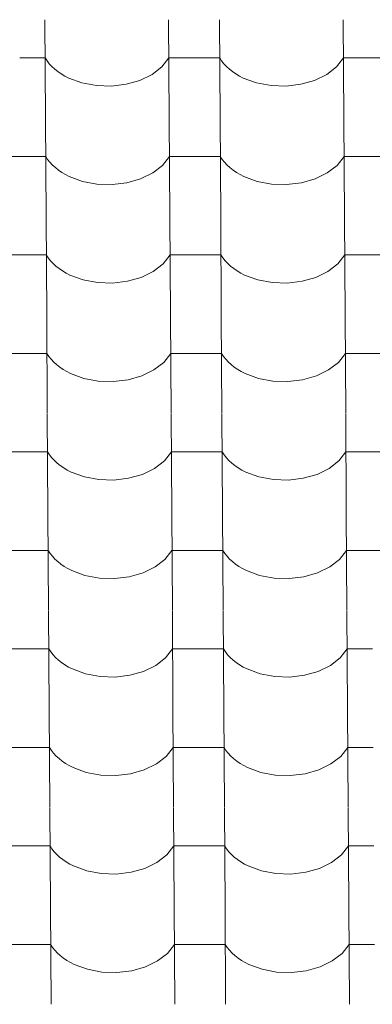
# Model space of a CAD drawing. Header units: millimetres. Extents: x -29001 to 109416, y -1251 to 13451.
# Tile 16 of 163: x -19320 to -18987, y 8381 to 9311. Entities that reach past the tile are written whole.
import ezdxf

# ---------------------------------------------------------------- set-up
doc = ezdxf.new("R2010")
doc.units = ezdxf.units.MM
doc.header["$MEASUREMENT"] = 0
doc.layers.add('POHLED JIŽNÍ_1_Konstrukce - nosné', color=7, linetype='Continuous')
doc.layers.add('POHLED JIŽNÍ_1_Nové_Výplně - Povrchové', color=7, linetype='Continuous')

# ---------------------------------------------------------------- blocks, each defined once
blk = doc.blocks.new('*X1', base_point=(-31394.74, -25864.88))
at = {"layer": 'POHLED JIŽNÍ_1_Nové_Výplně - Povrchové', "color": 21, "linetype": 'Continuous', "lineweight": 20, "true_color": 0xffaaaa}
for p, q in [((-19296.36, 9311.13), (-19295.78, 9218.45)), ((-19179.4, 9311.13), (-19178.82, 9218.45)), ((-19131.37, 9311.13), (-19130.79, 9218.45)), ((-19014.4, 9311.13), (-19013.82, 9218.45)), ((-19296.14, 9274.97), (-19320.16, 9274.97)), ((-19296.14, 9274.97), (-19294.3, 9272.18)), ((-19294.3, 9272.18), (-19292.16, 9269.48)), ((-19185.79, 9266.59), (-19179.17, 9274.97)), ((-19155.16, 9274.97), (-19179.17, 9274.97)), ((-19131.14, 9274.97), (-19155.16, 9274.97)), ((-19131.14, 9274.97), (-19129.3, 9272.18)), ((-19129.3, 9272.18), (-19127.16, 9269.48)), ((-19020.79, 9266.59), (-19014.18, 9274.97)), ((-18990.16, 9274.97), (-19014.18, 9274.97)), ((-18966.14, 9274.97), (-18990.16, 9274.97)), ((-19292.16, 9269.48), (-19289.73, 9266.9)), ((-19289.73, 9266.9), (-19287.04, 9264.43)), ((-19287.04, 9264.43), (-19284.08, 9262.1)), ((-19284.08, 9262.1), (-19280.88, 9259.93)), ((-19195.06, 9259.41), (-19185.79, 9266.59)), ((-19127.16, 9269.48), (-19124.74, 9266.9)), ((-19124.74, 9266.9), (-19122.04, 9264.43)), ((-19122.04, 9264.43), (-19119.09, 9262.1)), ((-19119.09, 9262.1), (-19115.89, 9259.93)), ((-19030.06, 9259.41), (-19020.79, 9266.59)), ((-19280.88, 9259.93), (-19277.46, 9257.91)), ((-19277.46, 9257.91), (-19273.83, 9256.06)), ((-19273.83, 9256.06), (-19261.35, 9251.49)), ((-19261.35, 9251.49), (-19247.68, 9248.9)), ((-19219.53, 9250.1), (-19206.5, 9253.82)), ((-19206.5, 9253.82), (-19195.06, 9259.41)), ((-19115.89, 9259.93), (-19112.46, 9257.91)), ((-19112.46, 9257.91), (-19108.83, 9256.06)), ((-19108.83, 9256.06), (-19096.36, 9251.49)), ((-19096.36, 9251.49), (-19082.68, 9248.9)), ((-19054.54, 9250.1), (-19041.5, 9253.82)), ((-19041.5, 9253.82), (-19030.06, 9259.41)), ((-19247.68, 9248.9), (-19233.5, 9248.43)), ((-19233.5, 9248.43), (-19219.53, 9250.1)), ((-19082.68, 9248.9), (-19068.5, 9248.43)), ((-19068.5, 9248.43), (-19054.54, 9250.1)), ((-19295.78, 9218.12), (-19295.2, 9125.44)), ((-19178.82, 9218.12), (-19178.24, 9125.44)), ((-19130.78, 9218.12), (-19130.21, 9125.44)), ((-19013.82, 9218.12), (-19013.24, 9125.44)), ((-19319.57, 9181.96), (-19343.59, 9181.96)), ((-19295.56, 9181.96), (-19319.57, 9181.96)), ((-19295.56, 9181.96), (-19293.71, 9179.17)), ((-19293.71, 9179.17), (-19291.58, 9176.47)), ((-19185.21, 9173.58), (-19178.59, 9181.96)), ((-19154.58, 9181.96), (-19178.59, 9181.96)), ((-19130.56, 9181.96), (-19154.58, 9181.96)), ((-19130.56, 9181.96), (-19128.72, 9179.17)), ((-19128.72, 9179.17), (-19126.58, 9176.47)), ((-19020.21, 9173.58), (-19013.6, 9181.96)), ((-18989.58, 9181.96), (-19013.6, 9181.96)), ((-18965.56, 9181.96), (-18989.58, 9181.96)), ((-19291.58, 9176.47), (-19289.15, 9173.89)), ((-19289.15, 9173.89), (-19286.46, 9171.42)), ((-19286.46, 9171.42), (-19283.5, 9169.1)), ((-19283.5, 9169.1), (-19280.3, 9166.92)), ((-19194.47, 9166.4), (-19185.21, 9173.58)), ((-19126.58, 9176.47), (-19124.16, 9173.89)), ((-19124.16, 9173.89), (-19121.46, 9171.42)), ((-19121.46, 9171.42), (-19118.5, 9169.1)), ((-19118.5, 9169.1), (-19115.31, 9166.92)), ((-19029.48, 9166.4), (-19020.21, 9173.58)), ((-19280.3, 9166.92), (-19276.88, 9164.9)), ((-19276.88, 9164.9), (-19273.25, 9163.05)), ((-19273.25, 9163.05), (-19260.77, 9158.48)), ((-19260.77, 9158.48), (-19247.1, 9155.89)), ((-19218.95, 9157.09), (-19205.92, 9160.81)), ((-19205.92, 9160.81), (-19194.47, 9166.4)), ((-19115.31, 9166.92), (-19111.88, 9164.9)), ((-19111.88, 9164.9), (-19108.25, 9163.05)), ((-19108.25, 9163.05), (-19095.78, 9158.48)), ((-19095.78, 9158.48), (-19082.1, 9155.89)), ((-19053.95, 9157.09), (-19040.92, 9160.81)), ((-19040.92, 9160.81), (-19029.48, 9166.4)), ((-19247.1, 9155.89), (-19232.92, 9155.42)), ((-19232.92, 9155.42), (-19218.95, 9157.09)), ((-19082.1, 9155.89), (-19067.92, 9155.42)), ((-19067.92, 9155.42), (-19053.95, 9157.09)), ((-19295.2, 9125.11), (-19294.62, 9032.43)), ((-19178.24, 9125.11), (-19177.66, 9032.43)), ((-19130.2, 9125.11), (-19129.62, 9032.43)), ((-19013.24, 9125.11), (-19012.66, 9032.43)), ((-19318.99, 9088.95), (-19343.01, 9088.95)), ((-19294.97, 9088.95), (-19318.99, 9088.95)), ((-19294.97, 9088.95), (-19293.13, 9086.16)), ((-19293.13, 9086.16), (-19291, 9083.46)), ((-19184.63, 9080.57), (-19178.01, 9088.95)), ((-19153.99, 9088.95), (-19178.01, 9088.95)), ((-19129.98, 9088.95), (-19153.99, 9088.95)), ((-19129.98, 9088.95), (-19128.14, 9086.16)), ((-19128.14, 9086.16), (-19126, 9083.46)), ((-19019.63, 9080.57), (-19013.01, 9088.95)), ((-18989, 9088.95), (-19013.01, 9088.95)), ((-18964.98, 9088.95), (-18989, 9088.95)), ((-19291, 9083.46), (-19288.57, 9080.88)), ((-19288.57, 9080.88), (-19285.87, 9078.41)), ((-19285.87, 9078.41), (-19282.92, 9076.09)), ((-19282.92, 9076.09), (-19279.72, 9073.91)), ((-19193.89, 9073.4), (-19184.63, 9080.57)), ((-19126, 9083.46), (-19123.57, 9080.88)), ((-19123.57, 9080.88), (-19120.88, 9078.41)), ((-19120.88, 9078.41), (-19117.92, 9076.09)), ((-19117.92, 9076.09), (-19114.72, 9073.91)), ((-19028.9, 9073.4), (-19019.63, 9080.57)), ((-19279.72, 9073.91), (-19276.3, 9071.89)), ((-19276.3, 9071.89), (-19272.66, 9070.04)), ((-19272.66, 9070.04), (-19260.19, 9065.47)), ((-19260.19, 9065.47), (-19246.52, 9062.88)), ((-19218.37, 9064.08), (-19205.33, 9067.8)), ((-19205.33, 9067.8), (-19193.89, 9073.4)), ((-19114.72, 9073.91), (-19111.3, 9071.89)), ((-19111.3, 9071.89), (-19107.67, 9070.04)), ((-19107.67, 9070.04), (-19095.19, 9065.47)), ((-19095.19, 9065.47), (-19081.52, 9062.88)), ((-19053.37, 9064.08), (-19040.34, 9067.8)), ((-19040.34, 9067.8), (-19028.9, 9073.4)), ((-19246.52, 9062.88), (-19232.33, 9062.41)), ((-19232.33, 9062.41), (-19218.37, 9064.08)), ((-19081.52, 9062.88), (-19067.34, 9062.41)), ((-19067.34, 9062.41), (-19053.37, 9064.08)), ((-19294.62, 9032.1), (-19294.04, 8939.43)), ((-19177.66, 9032.1), (-19177.08, 8939.43)), ((-19129.62, 9032.1), (-19129.04, 8939.43)), ((-19012.66, 9032.1), (-19012.08, 8939.43)), ((-19318.41, 8995.94), (-19342.43, 8995.94)), ((-19294.39, 8995.94), (-19318.41, 8995.94)), ((-19294.39, 8995.94), (-19292.55, 8993.15)), ((-19292.55, 8993.15), (-19290.41, 8990.45)), ((-19184.05, 8987.56), (-19177.43, 8995.94)), ((-19153.41, 8995.94), (-19177.43, 8995.94)), ((-19129.4, 8995.94), (-19153.41, 8995.94)), ((-19129.4, 8995.94), (-19127.55, 8993.15)), ((-19127.55, 8993.15), (-19125.42, 8990.45)), ((-19019.05, 8987.56), (-19012.43, 8995.94)), ((-18988.42, 8995.94), (-19012.43, 8995.94)), ((-18964.4, 8995.94), (-18988.42, 8995.94)), ((-19290.41, 8990.45), (-19287.99, 8987.87)), ((-19287.99, 8987.87), (-19285.29, 8985.4)), ((-19285.29, 8985.4), (-19282.34, 8983.08)), ((-19282.34, 8983.08), (-19279.14, 8980.9)), ((-19193.31, 8980.39), (-19184.05, 8987.56)), ((-19125.42, 8990.45), (-19122.99, 8987.87)), ((-19122.99, 8987.87), (-19120.3, 8985.4)), ((-19120.3, 8985.4), (-19117.34, 8983.08)), ((-19117.34, 8983.08), (-19114.14, 8980.9)), ((-19028.31, 8980.39), (-19019.05, 8987.56)), ((-19279.14, 8980.9), (-19275.72, 8978.88)), ((-19275.72, 8978.88), (-19272.08, 8977.03)), ((-19272.08, 8977.03), (-19259.61, 8972.46)), ((-19259.61, 8972.46), (-19245.93, 8969.87)), ((-19217.79, 8971.07), (-19204.75, 8974.8)), ((-19204.75, 8974.8), (-19193.31, 8980.39)), ((-19114.14, 8980.9), (-19110.72, 8978.88)), ((-19110.72, 8978.88), (-19107.08, 8977.03)), ((-19107.08, 8977.03), (-19094.61, 8972.46)), ((-19094.61, 8972.46), (-19080.94, 8969.87)), ((-19052.79, 8971.07), (-19039.76, 8974.8)), ((-19039.76, 8974.8), (-19028.31, 8980.39)), ((-19245.93, 8969.87), (-19231.75, 8969.4)), ((-19231.75, 8969.4), (-19217.79, 8971.07)), ((-19080.94, 8969.87), (-19066.76, 8969.4)), ((-19066.76, 8969.4), (-19052.79, 8971.07)), ((-19294.04, 8939.09), (-19293.46, 8846.42)), ((-19177.07, 8939.09), (-19176.5, 8846.42)), ((-19129.04, 8939.09), (-19128.46, 8846.42)), ((-19012.08, 8939.09), (-19011.5, 8846.42)), ((-19317.83, 8902.93), (-19341.85, 8902.93)), ((-19293.81, 8902.93), (-19317.83, 8902.93)), ((-19293.81, 8902.93), (-19291.97, 8900.14)), ((-19291.97, 8900.14), (-19289.83, 8897.45)), ((-19183.46, 8894.55), (-19176.85, 8902.93)), ((-19152.83, 8902.93), (-19176.85, 8902.93)), ((-19128.81, 8902.93), (-19152.83, 8902.93)), ((-19128.81, 8902.93), (-19126.97, 8900.14)), ((-19126.97, 8900.14), (-19124.83, 8897.45)), ((-19018.47, 8894.55), (-19011.85, 8902.93)), ((-18987.83, 8902.93), (-19011.85, 8902.93)), ((-18963.82, 8902.93), (-18987.83, 8902.93)), ((-19289.83, 8897.45), (-19287.41, 8894.86)), ((-19287.41, 8894.86), (-19284.71, 8892.39)), ((-19284.71, 8892.39), (-19281.76, 8890.07)), ((-19281.76, 8890.07), (-19278.56, 8887.89)), ((-19192.73, 8887.38), (-19183.46, 8894.55)), ((-19124.83, 8897.45), (-19122.41, 8894.86)), ((-19122.41, 8894.86), (-19119.71, 8892.39)), ((-19119.71, 8892.39), (-19116.76, 8890.07)), ((-19116.76, 8890.07), (-19113.56, 8887.89)), ((-19027.73, 8887.38), (-19018.47, 8894.55)), ((-19278.56, 8887.89), (-19275.13, 8885.87)), ((-19275.13, 8885.87), (-19271.5, 8884.02)), ((-19271.5, 8884.02), (-19259.03, 8879.45)), ((-19259.03, 8879.45), (-19245.35, 8876.86)), ((-19217.21, 8878.06), (-19204.17, 8881.79)), ((-19204.17, 8881.79), (-19192.73, 8887.38)), ((-19113.56, 8887.89), (-19110.14, 8885.87)), ((-19110.14, 8885.87), (-19106.5, 8884.02)), ((-19106.5, 8884.02), (-19094.03, 8879.45)), ((-19094.03, 8879.45), (-19080.36, 8876.86)), ((-19052.21, 8878.06), (-19039.17, 8881.79)), ((-19039.17, 8881.79), (-19027.73, 8887.38)), ((-19245.35, 8876.86), (-19231.17, 8876.39)), ((-19231.17, 8876.39), (-19217.21, 8878.06)), ((-19080.36, 8876.86), (-19066.17, 8876.39)), ((-19066.17, 8876.39), (-19052.21, 8878.06)), ((-19293.46, 8846.08), (-19292.88, 8753.41)), ((-19176.49, 8846.08), (-19175.91, 8753.41)), ((-19128.46, 8846.08), (-19127.88, 8753.41)), ((-19011.5, 8846.08), (-19010.92, 8753.41)), ((-19317.25, 8809.93), (-19341.26, 8809.93)), ((-19293.23, 8809.93), (-19317.25, 8809.93)), ((-19293.23, 8809.93), (-19291.39, 8807.13)), ((-19291.39, 8807.13), (-19289.25, 8804.44)), ((-19182.88, 8801.54), (-19176.27, 8809.93)), ((-19152.25, 8809.93), (-19176.27, 8809.93)), ((-19128.23, 8809.93), (-19152.25, 8809.93)), ((-19128.23, 8809.93), (-19126.39, 8807.13)), ((-19126.39, 8807.13), (-19124.25, 8804.44)), ((-19017.89, 8801.54), (-19011.27, 8809.93)), ((-18987.25, 8809.93), (-19011.27, 8809.93)), ((-18963.24, 8809.93), (-18987.25, 8809.93)), ((-19289.25, 8804.44), (-19286.83, 8801.85)), ((-19286.83, 8801.85), (-19284.13, 8799.39)), ((-19284.13, 8799.39), (-19281.18, 8797.06)), ((-19281.18, 8797.06), (-19277.98, 8794.88)), ((-19192.15, 8794.37), (-19182.88, 8801.54)), ((-19124.25, 8804.44), (-19121.83, 8801.85)), ((-19121.83, 8801.85), (-19119.13, 8799.39)), ((-19119.13, 8799.39), (-19116.18, 8797.06)), ((-19116.18, 8797.06), (-19112.98, 8794.88)), ((-19027.15, 8794.37), (-19017.89, 8801.54)), ((-19277.98, 8794.88), (-19274.55, 8792.86)), ((-19274.55, 8792.86), (-19270.92, 8791.01)), ((-19270.92, 8791.01), (-19258.45, 8786.44)), ((-19258.45, 8786.44), (-19244.77, 8783.85)), ((-19216.63, 8785.05), (-19203.59, 8788.78)), ((-19203.59, 8788.78), (-19192.15, 8794.37)), ((-19112.98, 8794.88), (-19109.55, 8792.86)), ((-19109.55, 8792.86), (-19105.92, 8791.01)), ((-19105.92, 8791.01), (-19093.45, 8786.44)), ((-19093.45, 8786.44), (-19079.77, 8783.85)), ((-19051.63, 8785.05), (-19038.59, 8788.78)), ((-19038.59, 8788.78), (-19027.15, 8794.37)), ((-19244.77, 8783.85), (-19230.59, 8783.38)), ((-19230.59, 8783.38), (-19216.63, 8785.05)), ((-19079.77, 8783.85), (-19065.59, 8783.38)), ((-19065.59, 8783.38), (-19051.63, 8785.05)), ((-19292.87, 8753.07), (-19292.3, 8660.4)), ((-19175.91, 8753.07), (-19175.33, 8660.4)), ((-19127.88, 8753.07), (-19127.3, 8660.4)), ((-19010.91, 8753.07), (-19010.33, 8660.4)), ((-19316.67, 8716.92), (-19340.68, 8716.92)), ((-19292.65, 8716.92), (-19316.67, 8716.92)), ((-19292.65, 8716.92), (-19290.81, 8714.12)), ((-19290.81, 8714.12), (-19288.67, 8711.43)), ((-19182.3, 8708.53), (-19175.69, 8716.92)), ((-19151.67, 8716.92), (-19175.69, 8716.92)), ((-19127.65, 8716.92), (-19151.67, 8716.92)), ((-19127.65, 8716.92), (-19125.81, 8714.12)), ((-19125.81, 8714.12), (-19123.67, 8711.43)), ((-19017.3, 8708.53), (-19010.69, 8716.92)), ((-18986.67, 8716.92), (-19010.69, 8716.92)), ((-19288.67, 8711.43), (-19286.25, 8708.84)), ((-19286.25, 8708.84), (-19283.55, 8706.38)), ((-19283.55, 8706.38), (-19280.59, 8704.05)), ((-19280.59, 8704.05), (-19277.4, 8701.87)), ((-19191.57, 8701.36), (-19182.3, 8708.53)), ((-19123.67, 8711.43), (-19121.25, 8708.84)), ((-19121.25, 8708.84), (-19118.55, 8706.38)), ((-19118.55, 8706.38), (-19115.6, 8704.05)), ((-19115.6, 8704.05), (-19112.4, 8701.87)), ((-19026.57, 8701.36), (-19017.3, 8708.53)), ((-19277.4, 8701.87), (-19273.97, 8699.85)), ((-19273.97, 8699.85), (-19270.34, 8698)), ((-19270.34, 8698), (-19257.87, 8693.43)), ((-19257.87, 8693.43), (-19244.19, 8690.84)), ((-19216.04, 8692.04), (-19203.01, 8695.77)), ((-19203.01, 8695.77), (-19191.57, 8701.36)), ((-19112.4, 8701.87), (-19108.97, 8699.85)), ((-19108.97, 8699.85), (-19105.34, 8698)), ((-19105.34, 8698), (-19092.87, 8693.43)), ((-19092.87, 8693.43), (-19079.19, 8690.84)), ((-19051.05, 8692.04), (-19038.01, 8695.77)), ((-19038.01, 8695.77), (-19026.57, 8701.36)), ((-19244.19, 8690.84), (-19230.01, 8690.37)), ((-19230.01, 8690.37), (-19216.04, 8692.04)), ((-19079.19, 8690.84), (-19065.01, 8690.37)), ((-19065.01, 8690.37), (-19051.05, 8692.04)), ((-19292.29, 8660.06), (-19291.71, 8567.39)), ((-19175.33, 8660.06), (-19174.75, 8567.39)), ((-19127.3, 8660.06), (-19126.72, 8567.39)), ((-19010.33, 8660.06), (-19009.75, 8567.39)), ((-19316.08, 8623.91), (-19340.1, 8623.91)), ((-19292.07, 8623.91), (-19316.08, 8623.91)), ((-19292.07, 8623.91), (-19290.23, 8621.11)), ((-19290.23, 8621.11), (-19288.09, 8618.42)), ((-19181.72, 8615.52), (-19175.1, 8623.91)), ((-19151.09, 8623.91), (-19175.1, 8623.91)), ((-19127.07, 8623.91), (-19151.09, 8623.91)), ((-19127.07, 8623.91), (-19125.23, 8621.11)), ((-19125.23, 8621.11), (-19123.09, 8618.42)), ((-19016.72, 8615.52), (-19010.11, 8623.91)), ((-18986.09, 8623.91), (-19010.11, 8623.91)), ((-19288.09, 8618.42), (-19285.66, 8615.83)), ((-19285.66, 8615.83), (-19282.97, 8613.37)), ((-19282.97, 8613.37), (-19280.01, 8611.04)), ((-19280.01, 8611.04), (-19276.81, 8608.86)), ((-19190.98, 8608.35), (-19181.72, 8615.52)), ((-19123.09, 8618.42), (-19120.67, 8615.83)), ((-19120.67, 8615.83), (-19117.97, 8613.37)), ((-19117.97, 8613.37), (-19115.01, 8611.04)), ((-19115.01, 8611.04), (-19111.82, 8608.86)), ((-19025.99, 8608.35), (-19016.72, 8615.52)), ((-19276.81, 8608.86), (-19273.39, 8606.84)), ((-19273.39, 8606.84), (-19269.76, 8604.99)), ((-19269.76, 8604.99), (-19257.28, 8600.42)), ((-19257.28, 8600.42), (-19243.61, 8597.84)), ((-19215.46, 8599.03), (-19202.43, 8602.76)), ((-19202.43, 8602.76), (-19190.98, 8608.35)), ((-19111.82, 8608.86), (-19108.39, 8606.84)), ((-19108.39, 8606.84), (-19104.76, 8604.99)), ((-19104.76, 8604.99), (-19092.29, 8600.42)), ((-19092.29, 8600.42), (-19078.61, 8597.84)), ((-19050.47, 8599.03), (-19037.43, 8602.76)), ((-19037.43, 8602.76), (-19025.99, 8608.35)), ((-19243.61, 8597.84), (-19229.43, 8597.36)), ((-19229.43, 8597.36), (-19215.46, 8599.03)), ((-19078.61, 8597.84), (-19064.43, 8597.36)), ((-19064.43, 8597.36), (-19050.47, 8599.03)), ((-19291.71, 8567.05), (-19291.13, 8474.38)), ((-19174.75, 8567.05), (-19174.17, 8474.38)), ((-19126.71, 8567.05), (-19126.13, 8474.38)), ((-19009.75, 8567.05), (-19009.17, 8474.38)), ((-19315.5, 8530.9), (-19339.52, 8530.9)), ((-19291.49, 8530.9), (-19315.5, 8530.9)), ((-19291.49, 8530.9), (-19289.64, 8528.11)), ((-19289.64, 8528.11), (-19287.51, 8525.41)), ((-19181.14, 8522.51), (-19174.52, 8530.9)), ((-19150.51, 8530.9), (-19174.52, 8530.9)), ((-19126.49, 8530.9), (-19150.51, 8530.9)), ((-19126.49, 8530.9), (-19124.65, 8528.11)), ((-19124.65, 8528.11), (-19122.51, 8525.41)), ((-19016.14, 8522.51), (-19009.53, 8530.9)), ((-18985.51, 8530.9), (-19009.53, 8530.9)), ((-19287.51, 8525.41), (-19285.08, 8522.82)), ((-19285.08, 8522.82), (-19282.39, 8520.36)), ((-19282.39, 8520.36), (-19279.43, 8518.03)), ((-19279.43, 8518.03), (-19276.23, 8515.85)), ((-19190.4, 8515.34), (-19181.14, 8522.51)), ((-19122.51, 8525.41), (-19120.08, 8522.82)), ((-19120.08, 8522.82), (-19117.39, 8520.36)), ((-19117.39, 8520.36), (-19114.43, 8518.03)), ((-19114.43, 8518.03), (-19111.23, 8515.85)), ((-19025.41, 8515.34), (-19016.14, 8522.51)), ((-19276.23, 8515.85), (-19272.81, 8513.83)), ((-19272.81, 8513.83), (-19269.17, 8511.99)), ((-19269.17, 8511.99), (-19256.7, 8507.41)), ((-19256.7, 8507.41), (-19243.03, 8504.83)), ((-19214.88, 8506.02), (-19201.85, 8509.75)), ((-19201.85, 8509.75), (-19190.4, 8515.34)), ((-19111.23, 8515.85), (-19107.81, 8513.83)), ((-19107.81, 8513.83), (-19104.18, 8511.99)), ((-19104.18, 8511.99), (-19091.71, 8507.41)), ((-19091.71, 8507.41), (-19078.03, 8504.83)), ((-19049.88, 8506.02), (-19036.85, 8509.75)), ((-19036.85, 8509.75), (-19025.41, 8515.34)), ((-19243.03, 8504.83), (-19228.85, 8504.36)), ((-19228.85, 8504.36), (-19214.88, 8506.02)), ((-19078.03, 8504.83), (-19063.85, 8504.36)), ((-19063.85, 8504.36), (-19049.88, 8506.02)), ((-19291.13, 8474.05), (-19290.55, 8381.37)), ((-19174.17, 8474.05), (-19173.59, 8381.37)), ((-19126.13, 8474.05), (-19125.55, 8381.37)), ((-19009.17, 8474.05), (-19008.59, 8381.37)), ((-19314.92, 8437.89), (-19338.94, 8437.89)), ((-19290.9, 8437.89), (-19314.92, 8437.89)), ((-19290.9, 8437.89), (-19289.06, 8435.1)), ((-19289.06, 8435.1), (-19286.92, 8432.4)), ((-19180.56, 8429.5), (-19173.94, 8437.89)), ((-19149.92, 8437.89), (-19173.94, 8437.89)), ((-19125.91, 8437.89), (-19149.92, 8437.89)), ((-19125.91, 8437.89), (-19124.07, 8435.1)), ((-19124.07, 8435.1), (-19121.93, 8432.4)), ((-19015.56, 8429.5), (-19008.94, 8437.89)), ((-18984.93, 8437.89), (-19008.94, 8437.89)), ((-19286.92, 8432.4), (-19284.5, 8429.81)), ((-19284.5, 8429.81), (-19281.8, 8427.35)), ((-19281.8, 8427.35), (-19278.85, 8425.02)), ((-19278.85, 8425.02), (-19275.65, 8422.84)), ((-19189.82, 8422.33), (-19180.56, 8429.5)), ((-19121.93, 8432.4), (-19119.5, 8429.81)), ((-19119.5, 8429.81), (-19116.81, 8427.35)), ((-19116.81, 8427.35), (-19113.85, 8425.02)), ((-19113.85, 8425.02), (-19110.65, 8422.84)), ((-19024.82, 8422.33), (-19015.56, 8429.5)), ((-19275.65, 8422.84), (-19272.23, 8420.82)), ((-19272.23, 8420.82), (-19268.59, 8418.98)), ((-19268.59, 8418.98), (-19256.12, 8414.4)), ((-19256.12, 8414.4), (-19242.45, 8411.82)), ((-19214.3, 8413.02), (-19201.26, 8416.74)), ((-19201.26, 8416.74), (-19189.82, 8422.33)), ((-19110.65, 8422.84), (-19107.23, 8420.82)), ((-19107.23, 8420.82), (-19103.6, 8418.98)), ((-19103.6, 8418.98), (-19091.12, 8414.4)), ((-19091.12, 8414.4), (-19077.45, 8411.82)), ((-19049.3, 8413.02), (-19036.27, 8416.74)), ((-19036.27, 8416.74), (-19024.82, 8422.33)), ((-19242.45, 8411.82), (-19228.26, 8411.35)), ((-19228.26, 8411.35), (-19214.3, 8413.02)), ((-19077.45, 8411.82), (-19063.27, 8411.35)), ((-19063.27, 8411.35), (-19049.3, 8413.02))]:
    blk.add_line(p, q, dxfattribs=at)

msp = doc.modelspace()

# ---------------------------------------------------------------- block references
at = {"layer": 'POHLED JIŽNÍ_1_Konstrukce - nosné', "color": 9, "linetype": 'Continuous', "lineweight": 13}
msp.add_blockref('*X1', (-31394.74, -25864.88), dxfattribs=at)

doc.saveas('drawing.dxf')
